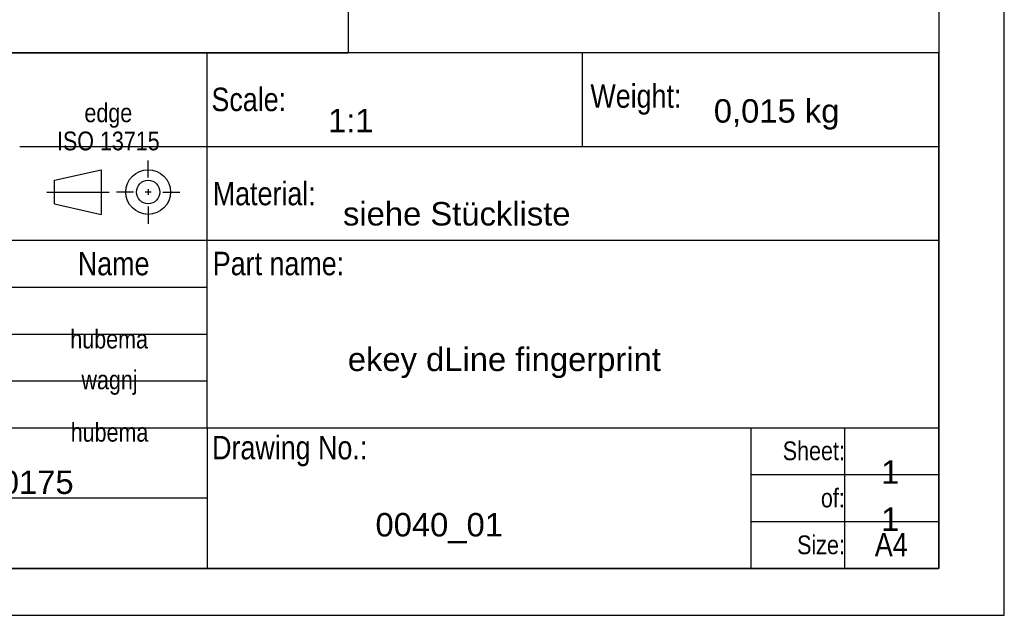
# Model space of a CAD drawing. Header units: millimetres. Extents: x 0 to 210, y 0 to 297.
# Tile 2 of 28: x 105 to 210, y 0 to 64. Entities that reach past the tile are written whole.
import ezdxf
from ezdxf.entities.mleader import LeaderData, LeaderLine
from ezdxf.lldxf.tags import DXFTag
from ezdxf.math import Vec2, Vec3

# ---------------------------------------------------------------- set-up
doc = ezdxf.new("R2010")
doc.units = ezdxf.units.MM
for name, color, linetype in [('Default', 7, 'Continuous'), ('Rahmen', 7, 'Continuous'), ('Schriftkopf', 7, 'Continuous')]:
    doc.layers.add(name, color=color, linetype=linetype)
tags = doc.linetypes.add('CENTER2', pattern=[28.575, 19.05, -3.175, 3.175, -3.175]).pattern_tags.tags
tags[10:11] = [DXFTag(74, 4), DXFTag(75, 0), DXFTag(340, '0'), DXFTag(46, 0.0), DXFTag(50, 0.0), DXFTag(44, 0.0), DXFTag(45, 0.0)]
tags[8:9] = [DXFTag(74, 4), DXFTag(75, 0), DXFTag(340, '0'), DXFTag(46, 0.0), DXFTag(50, 0.0), DXFTag(44, 0.0), DXFTag(45, 0.0)]
tags[6:7] = [DXFTag(74, 4), DXFTag(75, 0), DXFTag(340, '0'), DXFTag(46, 0.0), DXFTag(50, 0.0), DXFTag(44, 0.0), DXFTag(45, 0.0)]
tags[4:5] = [DXFTag(74, 4), DXFTag(75, 0), DXFTag(340, '0'), DXFTag(46, 0.0), DXFTag(50, 0.0), DXFTag(44, 0.0), DXFTag(45, 0.0)]

# ---------------------------------------------------------------- blocks, each defined once
blk = doc.blocks.new('SE')
at = {"layer": 'Default', "color": 7, "linetype": 'Continuous'}
blk.add_lwpolyline([(20.02, 59.95), (20.02, 127.07), (140.02, 127.07), (140.02, 59.95), (20.02, 59.95)], dxfattribs=at)
blk = doc.blocks.new('_DOT')
at = {"color": 0}
blk.add_line((0, 0), (-1, 0), dxfattribs=at)
at = {"color": 0, "const_width": 0.333}
blk.add_lwpolyline([(-0.1665, 0, 1), (0.1665, 0, 1)], format="xyb", close=True, dxfattribs=at)
blk = doc.blocks.new('SEANNOT_GROUP16')
at = {"layer": 'Rahmen', "color": 7, "linetype": 'CENTER2'}
for p, q in [((0, 1.56), (0, 3.38)), ((-1.56, 0), (-3.38, 0)), ((0.31, 0), (-0.31, 0)), ((0, 0.31), (0, -0.31)), ((1.56, 0), (3.38, 0)), ((0, -1.56), (0, -3.38))]:
    blk.add_line(p, q, dxfattribs=at)
blk = doc.blocks.new('SEANNOT_GROUP17')
at = {"layer": 'Rahmen', "color": 7, "linetype": 'CENTER2'}
blk.add_line((-10.8, 0), (-4.15, 0), dxfattribs=at)
blk = doc.blocks.new('Projektionsmethode_Projektionsmethode_1')
at = {"layer": 'Rahmen', "color": 7, "linetype": 'Continuous'}
for p, q in [((-10, 1.25), (-5, 2.38)), ((-5, 2.38), (-5, -2.38)), ((-10, -1.25), (-10, 1.25)), ((-10, -1.25), (-5, -2.38))]:
    blk.add_line(p, q, dxfattribs=at)
for radius in [2.38, 1.25]:
    blk.add_circle((0, 0), radius, dxfattribs=at)
at = {"layer": 'Rahmen'}
for name in ['SEANNOT_GROUP16', 'SEANNOT_GROUP17']:
    blk.add_blockref(name, (0, 0), dxfattribs=at)
blk = doc.blocks.new('Schriftkopf')
at = {"layer": 'Default', "color": 7, "linetype": 'Continuous'}
for p, q in [((-78, 15), (-78, 55)), ((-78, 15), (-78, 0)), ((-78, 7.5), (-123, 7.5))]:
    blk.add_line(p, q, dxfattribs=at)
at = {"layer": 'Schriftkopf', "color": 7, "linetype": 'Continuous'}
for p, q in [((0, 55), (-183, 55)), ((-38, 55), (-38, 45)), ((0, 0), (0, 55)), ((-98, 45), (0, 45)), ((-183, 35), (0, 35)), ((-123, 30), (-78, 30)), ((-123, 25), (-78, 25)), ((-123, 20), (-78, 20)), ((-123, 15), (0, 15)), ((-20, 0), (-20, 15)), ((-10, 0), (-10, 15)), ((-20, 10), (0, 10)), ((-20, 5), (0, 5)), ((-183, 0), (0, 0)), ((-18, 0), (-8, 0))]:
    blk.add_line(p, q, dxfattribs=at)
at = {"layer": 'Schriftkopf', "color": 7}
blk.add_blockref('Projektionsmethode_Projektionsmethode_1', (-84.3, 40.14), dxfattribs=at)
at = {"layer": 'Schriftkopf'}
for s, insert, char_height, width, attachment_point in [('{\\fArial Narrow|b0||i0||c0|p34;\\C7;\\H2.5;\\W1.;Scale:}', (-69.59, 50), 2.5, 8.4127, 6), ('{\\fArial Narrow|b0||i0||c0|p34;\\C7;\\H2.5;\\W1.;Weight:}', (-27.43, 50), 2.5, 10.5678, 6), ('{\\fArial Narrow|b0||i0||c0|p34;\\C7;\\H2.5;\\W1.;Material:}', (-66.43, 39.96), 2.5, 11.5712, 6), ('{\\fArial Narrow|b0||i0||c0|p34;\\C7;\\H2.5;\\W1.;Part name:}', (-63.4, 32.5), 2.5, 14.6005, 6), ('{\\fArial Narrow|b0||i0||c0|p34;\\C7;\\H2.5;\\W1.;Name}', (-87.98, 32.49), 2.5, 19.9685, 5), ('{\\fArial Narrow|b0||i0||c0|p34;\\C7;\\H2.5;\\W1.;Drawing No.:}', (-60.93, 12.51), 2.5, 17.0756, 6), ('{\\fArial Narrow|b0||i0||c0|p34;\\C7;\\H2.;\\W1.;Sheet:}', (-10, 12.53), 2, 10.0078, 6), ('{\\fArial Narrow|b0||i0||c0|p34;\\C7;\\H2.;\\W1.;of:}', (-10.01, 7.5), 2, 10.0035, 6), ('{\\fArial Narrow|b0||i0||c0|p34;\\C7;\\H2.;\\W1.;Size:}', (-10, 2.5), 2, 10.0122, 6)]:
    blk.add_mtext(s, dxfattribs=dict(at, insert=insert, char_height=char_height, width=width, attachment_point=attachment_point))
at = {"layer": 'Schriftkopf', "color": 7, "linetype": 'Continuous'}
ml = blk.add_multileader_mtext('Standard', dxfattribs=at)
ml.set_content('{\\pxsm0.9;\\fArial Narrow|b0||i0||c0|p34;\\W1.;general tolerance\\PISO 2768:1989-mK\\P\\Pplastic toleration acc. to\\PISO 20457 (TG3)\\P}', color=256)
ml.set_leader_properties()
ml.set_arrow_properties(name='DOT')
ml.build(insert=Vec2(0, 0))
ml.multileader.update_dxf_attribs({"leader_type": 0, "dogleg_length": 0, "arrow_head_size": 2})
ctx = ml.context
ctx.base_point, ctx.char_height, ctx.arrow_head_size = Vec3(0, 0), 2, 2
ctx.text_align_type = 1
ctx.mtext.insert, ctx.mtext.alignment = Vec3(-110.9, 49.87), 2
ml = blk.add_multileader_mtext('Standard', dxfattribs=at)
ml.set_content('{\\pxsm0.9;\\fArial Narrow|b0||i0||c0|p34;\\W1.;edge\\PISO 13715\\P}', color=256)
ml.set_leader_properties()
ml.set_arrow_properties(name='DOT')
ml.build(insert=Vec2(0, 0))
ml.multileader.update_dxf_attribs({"leader_type": 0, "dogleg_length": 0, "arrow_head_size": 2})
ctx = ml.context
ctx.base_point, ctx.char_height, ctx.arrow_head_size = Vec3(0, 0), 2, 2
ctx.text_align_type = 1
ctx.mtext.insert, ctx.mtext.alignment = Vec3(-88.55, 49.59), 2
ml = blk.add_multileader_mtext('Standard', dxfattribs=at)
ml.set_content('{\\pxsm0.9;\\fArial|b0||i0||c0|p34;\\W1.;0,015 kg\\P}', color=256)
ml.set_leader_properties()
ml.set_arrow_properties(name='DOT')
ml.build(insert=Vec2(0, 0))
ml.multileader.update_dxf_attribs({"leader_type": 0, "dogleg_length": 0, "arrow_head_size": 2.5})
ctx = ml.context
ctx.base_point, ctx.char_height, ctx.arrow_head_size = Vec3(0, 0), 2.5, 2.5
ctx.mtext.insert = Vec3(-23.98, 50.04)
ml = blk.add_multileader_mtext('Standard', dxfattribs=at)
ml.set_content('{\\pxsm0.9;\\fArial|b0||i0||c0|p34;\\W1.;1:1\\P}', color=256)
ml.set_leader_properties()
ml.set_arrow_properties(name='DOT')
ml.build(insert=Vec2(0, 0))
ml.multileader.update_dxf_attribs({"leader_type": 0, "dogleg_length": 0, "arrow_head_size": 2.5})
ctx = ml.context
ctx.base_point, ctx.char_height, ctx.arrow_head_size = Vec3(0, 0), 2.5, 2.5
ctx.mtext.insert = Vec3(-65.12, 49.01)
ml = blk.add_multileader_mtext('Standard', dxfattribs=at)
ml.set_content('{\\pxsm0.9;\\fArial|b0||i0||c0|p34;\\W1.;siehe Stückliste\\P}', color=256)
ml.set_leader_properties()
ml.set_arrow_properties(name='DOT')
ml.build(insert=Vec2(0, 0))
ml.multileader.update_dxf_attribs({"leader_type": 0, "dogleg_length": 0, "arrow_head_size": 2.5})
ctx = ml.context
ctx.base_point, ctx.char_height, ctx.arrow_head_size = Vec3(0, 0), 2.5, 2.5
ctx.mtext.insert = Vec3(-63.52, 39.07)
ml = blk.add_multileader_mtext('Standard', dxfattribs=at)
ml.set_content('{\\pxsm0.9;\\fArial Narrow|b0||i0||c0|p34;\\W1.;hubema\\P}', color=256)
ml.set_leader_properties()
ml.set_arrow_properties(name='DOT')
ml.build(insert=Vec2(0, 0))
ml.multileader.update_dxf_attribs({"leader_type": 0, "dogleg_length": 0, "arrow_head_size": 2})
ctx = ml.context
ctx.base_point, ctx.char_height, ctx.arrow_head_size = Vec3(0, 0), 2, 2
ctx.text_align_type = 1
ctx.mtext.insert, ctx.mtext.alignment = Vec3(-88.46, 25.46), 2
ml = blk.add_multileader_mtext('Standard', dxfattribs=at)
ml.set_content('{\\pxsm0.9;\\fArial|b0||i0||c0|p34;\\W1.;ekey dLine fingerprint\\P}', color=256)
ml.set_leader_properties()
ml.set_arrow_properties(name='DOT')
ml.build(insert=Vec2(0, 0))
ml.multileader.update_dxf_attribs({"leader_type": 0, "dogleg_length": 0, "arrow_head_size": 2.5})
ctx = ml.context
ctx.base_point, ctx.char_height, ctx.arrow_head_size = Vec3(0, 0), 2.5, 2.5
ctx.mtext.insert = Vec3(-63.01, 23.55)
ml = blk.add_multileader_mtext('Standard', dxfattribs=at)
ml.set_content('{\\pxsm0.9;\\fArial Narrow|b0||i0||c0|p34;\\W1.;wagnj\\P}', color=256)
ml.set_leader_properties()
ml.set_arrow_properties(name='DOT')
ml.build(insert=Vec2(0, 0))
ml.multileader.update_dxf_attribs({"leader_type": 0, "dogleg_length": 0, "arrow_head_size": 2})
ctx = ml.context
ctx.base_point, ctx.char_height, ctx.arrow_head_size = Vec3(0, 0), 2, 2
ctx.text_align_type = 1
ctx.mtext.insert, ctx.mtext.alignment = Vec3(-88.42, 21.11), 2
ml = blk.add_multileader_mtext('Standard', dxfattribs=at)
ml.set_content('{\\pxsm0.9;\\fArial Narrow|b0||i0||c0|p34;\\W1.;hubema\\P}', color=256)
ml.set_leader_properties()
ml.set_arrow_properties(name='DOT')
ml.build(insert=Vec2(0, 0))
ml.multileader.update_dxf_attribs({"leader_type": 0, "dogleg_length": 0, "arrow_head_size": 2})
ctx = ml.context
ctx.base_point, ctx.char_height, ctx.arrow_head_size = Vec3(0, 0), 2, 2
ctx.text_align_type = 1
ctx.mtext.insert, ctx.mtext.alignment = Vec3(-88.42, 15.52), 2
ml = blk.add_multileader_mtext('Standard', dxfattribs=at)
ml.set_content('{\\pxsm0.9;\\fArial|b0||i0||c0|p34;\\W1.;1\\P}', color=256)
ml.set_leader_properties()
ml.set_arrow_properties(name='DOT')
ml.build(insert=Vec2(0, 0))
ml.multileader.update_dxf_attribs({"leader_type": 0, "dogleg_length": 0, "arrow_head_size": 2.5})
ctx = ml.context
ctx.base_point, ctx.char_height, ctx.arrow_head_size = Vec3(0, 0), 2.5, 2.5
ctx.mtext.insert = Vec3(-6.13, 11.53)
ml = blk.add_multileader_mtext('Standard', dxfattribs=at)
ml.set_content('{\\pxsm0.9;\\fArial|b0||i0||c0|p34;\\W1.;P-00175\\P}', color=256)
ml.set_leader_properties()
ml.set_arrow_properties(name='DOT')
ml.build(insert=Vec2(0, 0))
ml.multileader.update_dxf_attribs({"leader_type": 0, "dogleg_length": 0, "arrow_head_size": 2.5})
ctx = ml.context
ctx.base_point, ctx.char_height, ctx.arrow_head_size = Vec3(0, 0), 2.5, 2.5
ctx.mtext.insert = Vec3(-105.45, 10.44)
ml = blk.add_multileader_mtext('Standard', dxfattribs=at)
ml.set_content('{\\pxsm0.9;\\fArial|b0||i0||c0|p34;\\W1.;1\\P}', color=256)
ml.set_leader_properties()
ml.set_arrow_properties(name='DOT')
ml.build(insert=Vec2(0, 0))
ml.multileader.update_dxf_attribs({"leader_type": 0, "dogleg_length": 0, "arrow_head_size": 2.5})
ctx = ml.context
ctx.base_point, ctx.char_height, ctx.arrow_head_size = Vec3(0, 0), 2.5, 2.5
ctx.mtext.insert = Vec3(-6.13, 6.5)
ml = blk.add_multileader_mtext('Standard', dxfattribs=at)
ml.set_content('{\\pxsm0.9;\\fArial|b0||i0||c0|p34;\\W1.;0040_01\\P}', color=256)
ml.set_leader_properties()
ml.set_arrow_properties(name='DOT')
ml.build(insert=Vec2(0, 0))
ml.multileader.update_dxf_attribs({"leader_type": 0, "dogleg_length": 0, "arrow_head_size": 2.5})
ctx = ml.context
ctx.base_point, ctx.char_height, ctx.arrow_head_size = Vec3(0, 0), 2.5, 2.5
ctx.mtext.insert = Vec3(-60.06, 5.91)

msp = doc.modelspace()

# ---------------------------------------------------------------- linework, layer by layer
at = {"layer": 'Rahmen', "color": 7, "linetype": 'Continuous'}
for p, q in [((210, 0), (210, 297)), ((203, 292), (203, 5)), ((203, 5), (20, 5)), ((0, 0), (210, 0))]:
    msp.add_line(p, q, dxfattribs=at)

# ---------------------------------------------------------------- block references
at = {"layer": 'Default'}
msp.add_blockref('SE', (0, 0), dxfattribs=at)
at = {"layer": 'Default', "color": 7}
msp.add_blockref('Schriftkopf', (203, 5), dxfattribs=at)

# ---------------------------------------------------------------- texts
at = {"layer": 'Schriftkopf', "insert": (196.193, 8.793), "char_height": 2.5, "width": 3.81251, "attachment_point": 1}
msp.add_mtext('{\\fArial Narrow|b0||i0||c0|p34;\\C7;\\H2.5;\\W1.;A4}', dxfattribs=at)

doc.saveas('drawing.dxf')
